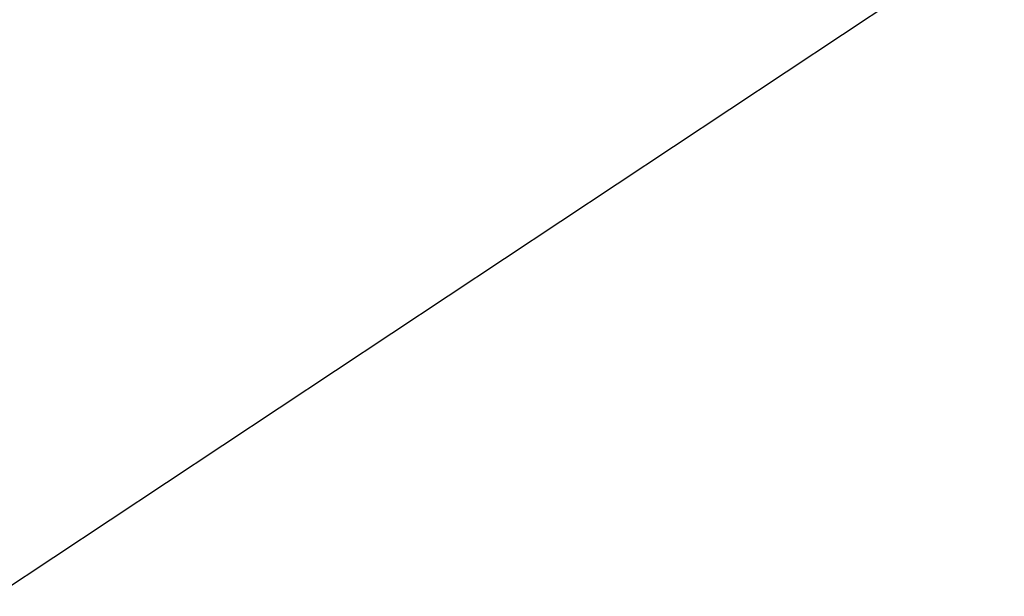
# Model space of a CAD drawing. Header units: millimetres. Extents: x -131 to 131, y -191 to 191.
# Tile 135 of 256: x -72.8733 to -72.86514, y -110.31869 to -110.31392. Entities that reach past the tile are written whole.
import ezdxf

# ---------------------------------------------------------------- set-up
doc = ezdxf.new("R2010")
doc.units = ezdxf.units.MM
doc.layers.get('0').update_dxf_attribs({"color": 8, "linetype": 'CONTINUOUS'})

# ---------------------------------------------------------------- blocks, each defined once
blk = doc.blocks.new('sgBrepBlock__245065360')
at = {"color": 0}
blk.add_polyline3d([(-66.9619926, -110.4151869, -8), (-67.548439, -110.0766019, -8), (-68.1720486, -109.8126506, -8), (-68.823368, -109.6273343, -8), (-69.492524, -109.523462, -8), (-70.1693728, -109.5026085, -8), (-70.8436541, -109.5650899, -8), (-71.5051464, -109.709959, -8), (-72.1438223, -109.9350197, -8), (-72.75, -110.2368603, -8), (-73.3144905, -110.6109052, -8), (-73.8287367, -111.0514844, -8), (-74.2849432, -111.5519191, -8), (-74.6761942, -112.1046231, -8), (-74.996559, -112.7012181, -8), (-75.241181, -113.3326603, -8), (-75.406352, -113.9893777, -8), (-75.4895683, -114.661415, -8), (-75.4895683, -115.338585, -8)], dxfattribs=at)
blk = doc.blocks.new('sgBrepBlock__245068432')
at = {"color": 0}
blk.add_polyline3d([(-66.9619926, -110.4151869, -8), (-67.548439, -110.0766019, -8), (-68.1720486, -109.8126506, -8), (-68.823368, -109.6273343, -8), (-69.492524, -109.523462, -8), (-70.1693728, -109.5026085, -8), (-70.8436541, -109.5650899, -8), (-71.5051464, -109.709959, -8), (-72.1438223, -109.9350197, -8), (-72.75, -110.2368603, -8), (-73.3144905, -110.6109052, -8)], dxfattribs=at)
blk = doc.blocks.new('sgBrepBlock_Omega+SlimClamp_245064080')
at = {"color": 0}
for name in ['sgBrepBlock__245065360', 'sgBrepBlock__245068432']:
    blk.add_blockref(name, (0, 0), dxfattribs=at)

msp = doc.modelspace()

# ---------------------------------------------------------------- block references
at = {"color": 7}
msp.add_blockref('sgBrepBlock_Omega+SlimClamp_245064080', (0, 0), dxfattribs=at)

doc.saveas('drawing.dxf')
